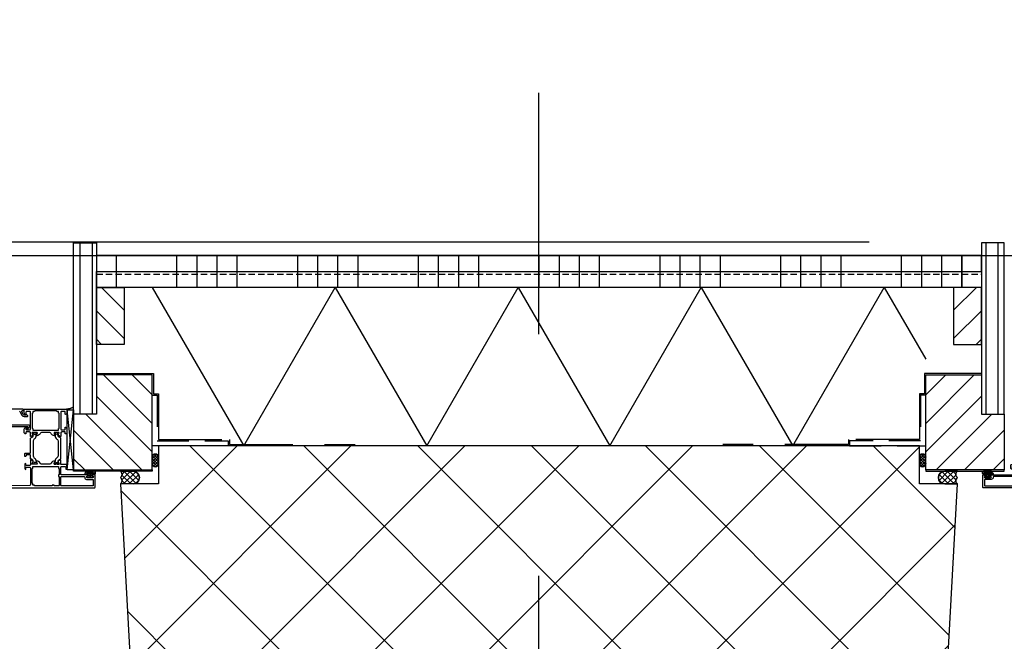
# Model space of a CAD drawing. Header units: millimetres. Extents: x 111285 to 237437, y -9513 to 52045.
# Tile 93 of 117: x 147673 to 148449, y 279 to 769. Entities that reach past the tile are written whole.
import ezdxf

# ---------------------------------------------------------------- set-up
doc = ezdxf.new("R2010")
doc.units = ezdxf.units.MM
doc.header["$LTSCALE"] = 100
doc.linetypes.add('CENTER', pattern=[50.8, 31.75, -6.35, 6.35, -6.35])
doc.linetypes.add('DASHED', pattern=[0.75, 0.5, -0.25])
doc.layers.get('0').update_dxf_attribs({"color": 252})
for name, color, linetype in [('0-acceering', 252, 'Continuous'), ('0-afwerking', 252, 'Continuous'), ('0-arc-wanden', 252, 'Continuous'), ('0-binnenwanden', 252, 'Continuous'), ('0-BUITENKOZIJNEN', 252, 'Continuous'), ('0-constructie', 252, 'Continuous'), ('0-HOOFDSTRAMIEN', 1, 'CENTER'), ('0-ISOLATIE', 252, 'Continuous'), ('0-METSTU', 252, 'Continuous')]:
    doc.layers.add(name, color=color, linetype=linetype)
doc.layers.add('X-ref binnenlijn', color=252, linetype='Continuous', plot=False)
doc.linetypes.add('ZIGZAG', pattern='A,0.00254,-5.08,[131,ltypeshp.shx,S=5.08,R=0,X=-5.08,Y=0],-10.16,[131,ltypeshp.shx,S=5.08,R=180,X=5.08,Y=0],-5.08', length=20.32254)
pattern_1 = [(45, (18330, 594), (-44.9013, 44.9013), []), (135, (18330, 594), (-44.9013, -44.9013), [])]

# ---------------------------------------------------------------- blocks, each defined once
blk = doc.blocks.new('U-STRAMIEN')
at = {"layer": '0-HOOFDSTRAMIEN', "ltscale": 0.3}
for points in [[(21600, -4264), (21600, 47464)], [(-5000, 0), (68000, 0)]]:
    blk.add_lwpolyline(points, dxfattribs=at)
blk = doc.blocks.new('P-71191BLOCK')
at = {"layer": '0-BUITENKOZIJNEN', "linetype": 'Continuous', "ltscale": 0.25}
blk.add_lwpolyline([(14.4, 46.39), (13.04, 45.6), (12.5, 45.6, -0.414214), (12.3, 45.8), (12.3, 49.6, -0.414214), (12.5, 49.8), (14.53, 48.96, 0.9366), (14.89, 48.78), (15.91, 50.55, 0.577375), (15.65, 51), (12.1, 51, -0.414214), (11.4, 51.7), (11.4, 54.2, -0.414214), (11.7, 54.5), (12.3, 54.5, 1), (12.3, 55.5), (9.1, 55.5, 0.412335), (8.3, 54.71, 0.416094), (8.5, 54.5), (9.7, 54.5, -0.414214), (9.9, 54.3), (9.9, 51.5, -0.414214), (9.4, 51), (-3.91, 51, -0.410557), (-4.41, 51.49), (-4.6, 67), (-4.6, 69.5, -0.414214), (-4.1, 70), (-3.2, 70, -0.414214), (-3, 69.8), (-3, 68.9, 1), (-2.2, 68.9), (-2.2, 72, 0.414214), (-2.7, 72.5), (-3, 72.5, 0.414214), (-3.2, 72.3), (-3.2, 71.7, -0.414214), (-3.7, 71.2), (-4.3, 71.2, -0.414214), (-4.8, 71.7), (-4.8, 76.3, -0.414214), (-4.3, 76.8), (-3.7, 76.8, -0.414214), (-3.2, 76.3), (-3.2, 75.7, 0.414214), (-3, 75.5), (-2.7, 75.5, 0.414214), (-2.2, 76), (-2.2, 77.5, 0.414214), (-2.7, 78), (-5.7, 78, 0.414214), (-6.2, 77.5), (-6.2, 0.5, 0.414214), (-5.7, 0), (3.5, 0, 0.414214), (4, 0.5), (4, 2, 0.414214), (3.5, 2.5), (3.4, 2.5, 0.414214), (3.2, 2.3), (3.2, 2, -1), (1.6, 2), (1.6, 6, -1), (3.2, 6), (3.2, 5.7, 0.414214), (3.4, 5.5), (3.5, 5.5, 0.414214), (4, 6), (4, 26.5, -0.414214), (4.5, 27), (10, 27, -0.414214), (10.5, 26.5), (10.5, 23.4, -0.414214), (10.3, 23.2), (8.7, 23.2, 0.414214), (8.5, 23, 0.414214), (9.3, 22.2), (11.6, 22.2, 0.414214), (12.1, 22.7), (12.1, 26.8, -0.414214), (12.3, 27), (15.65, 27, 0.577351), (15.91, 27.45), (14.89, 29.22, 0.936617), (14.53, 29.04), (12.5, 28.2, -0.414214), (12.3, 28.4), (12.3, 32.2, -0.414214), (12.5, 32.4), (13.04, 32.4), (14.4, 31.61, 0.999993), (14.8, 31.61), (14.8, 31.96, 0.267949), (13.3, 34.56), (12.8, 34.85, -0.267949), (12.3, 35.71), (12.3, 42.29, -0.267949), (12.8, 43.15), (13.3, 43.44, 0.267949), (14.8, 46.04), (14.8, 46.39, 0.999992)], format="xyb", close=True, dxfattribs=at)
at = {"layer": '0-BUITENKOZIJNEN', "linetype": 'Continuous'}
for points in [[(-4.8, 28.9), (-4.8, 32.11, -0.414214), (-4.6, 32.31), (-4.4, 32.31, 0.414214), (-4.2, 32.51), (-4.2, 33.6, 0.414214), (-4.4, 33.8), (-4.6, 33.8, -0.414214), (-4.8, 34), (-4.8, 47.5, -0.414214), (-4.6, 47.7), (-4.4, 47.7, 0.414214), (-4.2, 47.9), (-4.2, 49, -0.414214), (-4, 49.2), (-2.9, 49.2, 0.414214), (-2.7, 49.4, -0.414214), (-2.5, 49.6), (8.79, 49.6, -0.414214), (8.99, 49.4, 0.414214), (9.19, 49.2), (10.3, 49.2, -0.414214), (10.5, 49), (10.5, 29, -0.414214), (10.3, 28.8), (9.2, 28.8, 0.414214), (9, 28.6, -0.414214), (8.8, 28.4), (4.2, 28.4, -0.414214), (4, 28.6, 0.414214), (3.8, 28.8), (2.8, 28.8, 0.414214), (2.6, 28.6, -0.414214), (2.4, 28.4), (-4.3, 28.4, -0.414214)], [(-0.1, 1.4), (-4.3, 1.4, -0.414214), (-4.8, 1.9), (-4.8, 26.5, -0.414214), (-4.3, 27), (2.1, 27, -0.414214), (2.6, 26.5), (2.6, 8.7, -0.414214), (2.1, 8.2), (1.9, 8.2, 0.414214), (0.4, 6.7), (0.4, 1.9, -0.414214)]]:
    blk.add_lwpolyline(points, format="xyb", close=True, dxfattribs=at)
blk = doc.blocks.new('P-70157BLOCK')
at = {"layer": '0-BUITENKOZIJNEN', "linetype": 'Continuous'}
for points in [[(14.5, 4.8, -0.536675), (14.32, 5.08, -0.301511), (16.16, 6.3), (18, 6.3, -0.414214), (18.5, 5.8), (18.5, -27.2, -0.414214), (18, -27.7), (16.16, -27.7, -0.301511), (14.32, -26.48, -0.536675), (14.5, -26.2), (16.2, -26.2, 0.414214), (16.7, -25.7), (16.7, -23.2, 0.414214), (16.2, -22.7), (2.7, -22.7, 0.414214), (2.2, -23.2), (2.2, -25.7, 0.414214), (2.7, -26.2), (4.1, -26.2, -0.553992), (4.28, -26.49, -0.287008), (2.66, -27.5), (-0.1, -27.5, -0.414214), (-1.1, -26.5), (-1.1, -26.4, -0.414214), (-0.9, -26.2), (0.3, -26.2, 0.414214), (0.5, -26), (0.5, -23.4, 0.414214), (-0.2, -22.7), (-0.2, -22.7), (-2.87, -22.7), (-2.87, -22.7, -0.57735), (-3.13, -22.25), (-2.76, -21.62), (-2.13, -20.52, -1), (-1.76, -20.67), (-0.28, -21.29, 0.534511), (0, -21.1), (0, -21.1), (0, -17.5, 0.414214), (-0.2, -17.3), (-0.74, -17.3), (-0.74, -17.3), (-2.1, -18.09, -1.077346), (-2.5, -18.12), (-2.5, -17.74, -0.267949), (-1, -15.14), (-1, -15.14), (-0.5, -14.85, 0.267949), (0, -13.99), (0, -10.7), (0, -10.7), (0, -7.42, 0.267949), (-0.5, -6.55), (-0.5, -6.55), (-1, -6.26, -0.267949), (-2.5, -3.66), (-2.5, -3.66), (-2.5, -3.28, -1.077346), (-2.1, -3.31), (-0.74, -4.1), (-0.2, -4.1, 0.414214), (0, -3.9), (0, -3.9), (0, -0.3), (0, -0.3, 0.534511), (-0.28, -0.11), (-1.76, -0.73), (-1.76, -0.73, -1), (-2.13, -0.88), (-2.13, -0.88), (-2.76, 0.22), (-2.76, 0.22), (-3.13, 0.85, -0.57735), (-2.87, 1.3), (-2.87, 1.3), (-0.2, 1.3, 0.414214), (0.5, 2), (0.5, 4.6, 0.414214), (0.3, 4.8), (-0.9, 4.8, -0.414214), (-1.1, 5), (-1.1, 5.1, -0.414214), (-0.1, 6.1), (2.66, 6.1, -0.287008), (4.28, 5.09, -0.553992), (4.1, 4.8), (2.7, 4.8, 0.414214), (2.2, 4.3), (2.2, 1.8, 0.414214), (2.7, 1.3), (16.2, 1.3, 0.414214), (16.7, 1.8), (16.7, 4.3, 0.414214), (16.2, 4.8)], [(17.1, -5.7), (17.1, -5.7), (17.1, -2.2), (17.1, -2.2, 0.414214), (16.9, -2, -0.414214), (16.7, -1.8), (16.7, -0.7), (16.7, -0.7, 0.414214), (16.5, -0.5), (15.4, -0.5, -0.414214), (15.2, -0.3, 0.414214), (15, -0.1), (3.5, -0.1), (3.5, -0.1, 0.414214), (3.3, -0.3, -0.414214), (3.1, -0.5), (2, -0.5, 0.414214), (1.8, -0.7), (1.8, -1.8), (1.8, -20.7), (1.8, -20.7, 0.414214), (2, -20.9), (3.1, -20.9, -0.414214), (3.3, -21.1, 0.414214), (3.5, -21.3), (15, -21.3, 0.414214), (15.2, -21.1), (15.2, -21.1, -0.414214), (15.4, -20.9), (15.4, -20.9), (16.5, -20.9, 0.414214), (16.7, -20.7), (16.7, -20.7), (16.7, -19.6), (16.7, -19.6, -0.414214), (16.9, -19.4), (16.9, -19.4, 0.414214), (17.1, -19.2), (17.1, -19.2)]]:
    blk.add_lwpolyline(points, format="xyb", close=True, dxfattribs=at)
blk = doc.blocks.new('SR2-horizontal')
at = {"ltscale": 0.1}
for p, q in [((-320, -403), (-330, -403)), ((320, -403), (330, -403)), ((-330, -408), (-330, -408)), ((-315, -408), (-315, -408)), ((315, -408), (315, -408)), ((330, -408), (330, -408)), ((-372, -414), (-367, -461.5)), ((-367, -414), (-372, -461.5)), ((-367, -414), (-372, -414)), ((-372, -414), (-372, -461.5)), ((-367, -461.5), (-367, -414)), ((-330, -413), (-320, -413)), ((-305, -419.11), (-305, -424.11)), ((-302.5, -416.61), (-302.5, -416.61)), ((-300, -424.11), (-300, -419.11)), ((300, -424.11), (300, -419.11)), ((302.5, -416.61), (302.5, -416.61)), ((305, -419.11), (305, -424.11)), ((330, -413), (320, -413)), ((-302.5, -426.61), (-302.5, -426.61)), ((302.5, -426.61), (302.5, -426.61)), ((-372, -461.5), (-367, -461.5))]:
    blk.add_line(p, q, dxfattribs=at)
for p, q in [((-305, -413), (-367, -413)), ((-367, -413), (-367, -414)), ((-367, -414), (-305, -414)), ((-305, -414), (-305, -413)), ((305, -414), (305, -413)), ((305, -413), (367, -413)), ((367, -414), (305, -414)), ((367, -413), (367, -414))]:
    blk.add_line(p, q)
at = {"linetype": 'DASHED', "ltscale": 0.5}
for p, q in [((-245, -433), (-305, -433)), ((-305, -433), (-305, -473)), ((-245, -437), (-245, -433)), ((245, -437), (245, -433)), ((245, -433), (305, -433)), ((305, -433), (305, -473)), ((-301, -437), (-245, -437)), ((-301, -473), (-301, -437)), ((301, -437), (245, -437)), ((301, -473), (301, -437)), ((-305, -473), (-301, -473)), ((305, -473), (301, -473))]:
    blk.add_line(p, q, dxfattribs=at)
at = {"linetype": 'DASHED', "ltscale": 0.1}
blk.add_line((-349, -568.5), (349, -568.5), dxfattribs=at)
at = {"linetype": 'Continuous'}
for points in [[(-355.35, -409.31), (-356.05, -409.19), (-356.05, -408.79), (-354.69, -408), (-353.01, -408), (-351.65, -408.79), (-351.65, -409.19), (-352.35, -409.31, 0.36397), (-352.6, -409.6), (-352.6, -409.9, 0.414214), (-351.9, -410.6), (-350.2, -410.6, -0.414214), (-350, -410.8), (-350, -410.8), (-350, -410.8, -0.514348), (-350.75, -413.4), (-356.56, -413.4), (-356.56, -413.4, -0.131652), (-356.71, -413.36), (-356.71, -413.36), (-357.47, -412.92), (-357.47, -412.92, -0.244142), (-357.72, -412.53), (-357.72, -412.53, -0.396233), (-357.47, -412.21), (-357.47, -412.21), (-357.13, -412.15), (-357.13, -412.15, -0.170304), (-356.93, -412.19), (-356.93, -412.19), (-356.46, -412.46), (-356.46, -412.46, 0.131652), (-356.31, -412.5), (-356.31, -412.5), (-351.24, -412.5), (-351.24, -412.5, 0.491631), (-351.18, -412.43), (-351.18, -412.43), (-356.23, -412.4, -0.131652), (-356.48, -412.33), (-357.85, -411.54), (-357.85, -411.54, -0.267949), (-358.1, -411.11), (-358.1, -411.11), (-358.1, -410.8, -0.414214), (-357.9, -410.6), (-355.8, -410.6, 0.414214), (-355.1, -409.9), (-355.1, -409.6, 0.36397)], [(-350.54, -411.3), (-356.23, -411.3), (-356.23, -411.3), (-356.26, -411.33), (-356.26, -411.33), (-356.23, -411.3), (-356.23, -411.3, 0.414214), (-356.26, -411.33, 0.414214), (-356.26, -411.33), (-356.26, -411.47), (-356.26, -411.47, 0.414214), (-356.23, -411.5), (-356.23, -411.5), (-350.64, -411.5), (-350.64, -411.5, -0.450354), (-350.61, -411.53), (-350.61, -411.53, -0.124641), (-350.82, -412.07), (-350.82, -412.07), (-350.79, -412.12), (-350.79, -412.12, 0.506575), (-350.74, -412.12), (-350.74, -412.12, 0.161858), (-350.51, -411.4), (-350.51, -411.4), (-350.51, -411.33), (-350.51, -411.33, 0.414214)], [(-354.37, -408.98, -0.388879), (-354.17, -408.8), (-354.17, -408.8), (-353.53, -408.8), (-353.53, -408.8, -0.388879), (-353.33, -408.98), (-353.33, -408.98), (-353.22, -410.28), (-353.22, -410.28, -0.440011), (-353.42, -410.5), (-353.42, -410.5), (-354.28, -410.5), (-354.28, -410.5, -0.440011), (-354.48, -410.28), (-354.48, -410.28)], [(355.35, -409.31), (356.05, -409.19), (356.05, -408.79), (354.69, -408), (353.01, -408), (351.65, -408.79), (351.65, -409.19), (352.35, -409.31, -0.36397), (352.6, -409.6), (352.6, -409.9, -0.414214), (351.9, -410.6), (350.2, -410.6, 0.414214), (350, -410.8), (350, -410.8), (350, -410.8, 0.514348), (350.75, -413.4), (356.56, -413.4), (356.56, -413.4, 0.131652), (356.71, -413.36), (356.71, -413.36), (357.47, -412.92), (357.47, -412.92, 0.244142), (357.72, -412.53), (357.72, -412.53, 0.396233), (357.47, -412.21), (357.47, -412.21), (357.13, -412.15), (357.13, -412.15, 0.170304), (356.93, -412.19), (356.93, -412.19), (356.46, -412.46), (356.46, -412.46, -0.131652), (356.31, -412.5), (356.31, -412.5), (351.24, -412.5), (351.24, -412.5, -0.491631), (351.18, -412.43), (351.18, -412.43), (356.23, -412.4, 0.131652), (356.48, -412.33), (357.85, -411.54), (357.85, -411.54, 0.267949), (358.1, -411.11), (358.1, -411.11), (358.1, -410.8, 0.414214), (357.9, -410.6), (355.8, -410.6, -0.414214), (355.1, -409.9), (355.1, -409.6, -0.36397)], [(350.54, -411.3), (356.23, -411.3), (356.23, -411.3), (356.26, -411.33), (356.26, -411.33), (356.23, -411.3), (356.23, -411.3, -0.414214), (356.26, -411.33, -0.414214), (356.26, -411.33), (356.26, -411.47), (356.26, -411.47, -0.414214), (356.23, -411.5), (356.23, -411.5), (350.64, -411.5), (350.64, -411.5, 0.450354), (350.61, -411.53), (350.61, -411.53, 0.124641), (350.82, -412.07), (350.82, -412.07), (350.79, -412.12), (350.79, -412.12, -0.506575), (350.74, -412.12), (350.74, -412.12, -0.161858), (350.51, -411.4), (350.51, -411.4), (350.51, -411.33), (350.51, -411.33, -0.414214)], [(354.37, -408.98, 0.388879), (354.17, -408.8), (354.17, -408.8), (353.53, -408.8), (353.53, -408.8, 0.388879), (353.33, -408.98), (353.33, -408.98), (353.22, -410.28), (353.22, -410.28, 0.440011), (353.42, -410.5), (353.42, -410.5), (354.28, -410.5), (354.28, -410.5, 0.440011), (354.48, -410.28), (354.48, -410.28)], [(-396.5, -420.88, -0.126173), (-396.46, -420.73), (-395.6, -419.25), (-395.6, -418.7, 0.414214), (-395.8, -418.5), (-396.83, -418.5, 0.609065), (-396.99, -418.82, -1.936492), (-398.21, -418.82, 0.609065), (-398.37, -418.5), (-399.4, -418.5), (-399.4, -418.5, 0.534511), (-399.59, -418.78), (-399.59, -418.78), (-399, -420.2, -0.376373), (-399.63, -422.08), (-400.7, -422.69, 0.267949), (-400.95, -423.12), (-400.95, -425.5, -0.414214), (-401.45, -426), (-404.15, -426, -0.414214), (-404.45, -425.7), (-404.45, -425.1, 1), (-405.45, -425.1), (-405.45, -426.7, 0.414214), (-404.95, -427.2), (-401.45, -427.2, -0.414214), (-400.95, -427.7), (-400.95, -438.88, 0.267949), (-400.7, -439.31), (-399.63, -439.92, -0.376373), (-399, -441.8), (-399.59, -443.22, 0.534511), (-399.4, -443.5), (-398.37, -443.5, 0.609065), (-398.21, -443.18, -1.936492), (-396.99, -443.18, 0.609065), (-396.83, -443.5), (-395.8, -443.5), (-395.8, -443.5, 0.414214), (-395.6, -443.3), (-395.6, -443.3), (-395.6, -442.75), (-396.46, -441.27, -0.126173), (-396.5, -441.12, 0.233397), (-397.93, -438.38, -0.239087), (-398.95, -436.36), (-398.95, -425.64, -0.239087), (-397.93, -423.62, 0.233397)], [(-382.4, -418.7), (-382.4, -418.7, -0.414214), (-382.2, -418.5), (-381.17, -418.5, -0.609065), (-381.01, -418.82, 1.936492), (-379.79, -418.82, -0.609065), (-379.63, -418.5), (-378.6, -418.5, -0.534511), (-378.41, -418.78), (-379, -420.2, 0.376373), (-378.37, -422.08), (-377.3, -422.69, -0.267949), (-377.05, -423.12), (-377.05, -438.88, -0.267949), (-377.3, -439.31), (-378.37, -439.92, 0.376373), (-379, -441.8), (-378.41, -443.22, -0.534511), (-378.6, -443.5), (-379.63, -443.5, -0.609065), (-379.79, -443.18, 1.936492), (-381.01, -443.18, -0.609065), (-381.17, -443.5), (-382.2, -443.5, -0.414214), (-382.4, -443.3), (-382.4, -442.75), (-381.54, -441.27, 0.126173), (-381.5, -441.12, -0.233397), (-380.07, -438.38, 0.239087), (-379.05, -436.36), (-379.05, -425.64, 0.239087), (-380.07, -423.62, -0.233397), (-381.5, -420.88, 0.126173), (-381.54, -420.73), (-382.4, -419.25)]]:
    blk.add_lwpolyline(points, format="xyb", close=True, dxfattribs=at)
at = {"ltscale": 0.1}
for centre, radius, start, end in [((-331.85, -405.5), 3.11, 306.55916, 53.44084), ((-320, -408), 5, 0, 90), ((320, -408), 5, 90, 180), ((331.85, -405.5), 3.11, 126.55916, 233.44084), ((-331.85, -410.5), 3.11, 306.55916, 53.44084), ((-320, -408), 5, 270, 360), ((320, -408), 5, 180, 270), ((331.85, -410.5), 3.11, 126.55916, 233.44084), ((-302.5, -419.11), 2.5, 90, 180), ((-302.5, -419.11), 2.5, 360, 90), ((302.5, -419.11), 2.5, 90, 180), ((302.5, -419.11), 2.5, 0, 90), ((-302.5, -424.11), 2.5, 180, 270), ((-302.5, -424.11), 2.5, 270, 0), ((302.5, -424.11), 2.5, 180, 270), ((302.5, -424.11), 2.5, 270, 0)]:
    blk.add_arc(centre, radius, start, end, dxfattribs=at)
at = {"linetype": 'Continuous'}
blk.add_arc((-374, -477.89), 15.97, 64.81341, 84.38218, dxfattribs=at)
at = {"layer": '0-acceering', "ltscale": 0.1}
for p, q in [((-328.78, -410.02), (-321.76, -403)), ((-328.74, -405.5), (-326.25, -403)), ((-317.97, -412.57), (-327.54, -403)), ((-327.27, -413), (-317.78, -403.52)), ((-315.63, -410.42), (-323.05, -403)), ((-315.32, -406.24), (-318.24, -403.32)), ((315.32, -406.24), (318.24, -403.32)), ((315.63, -410.42), (323.05, -403)), ((327.27, -413), (317.78, -403.52)), ((317.97, -412.57), (327.54, -403)), ((328.78, -410.02), (321.76, -403)), ((328.74, -405.5), (326.25, -403)), ((-322.03, -413), (-328.82, -406.21)), ((-326.52, -413), (-328.75, -410.77)), ((-322.78, -413), (-315.53, -405.76)), ((-317.75, -412.47), (-315.53, -410.25)), ((322.78, -413), (315.53, -405.76)), ((317.75, -412.47), (315.53, -410.25)), ((322.03, -413), (328.82, -406.21)), ((326.52, -413), (328.75, -410.77)), ((-367, -422.9), (-358.1, -414)), ((-367, -445.35), (-335.65, -414)), ((-357.2, -458), (-313.2, -414)), ((-305, -420.85), (-301.15, -417)), ((-305, -423.09), (-300.15, -418.25)), ((-304.93, -418.54), (-303.07, -416.68)), ((-304.88, -418.35), (-300, -423.23)), ((-303.93, -417.06), (-300, -420.99)), ((-302.1, -416.64), (-300.03, -418.71)), ((303.93, -417.06), (300, -420.99)), ((304.88, -418.35), (300, -423.23)), ((302.1, -416.64), (300.03, -418.71)), ((305, -423.09), (300.15, -418.25)), ((305, -420.85), (301.15, -417)), ((304.93, -418.54), (303.07, -416.68)), ((357.2, -458), (313.2, -414)), ((367, -445.35), (335.65, -414)), ((367, -422.9), (358.1, -414)), ((-305, -420.48), (-300.26, -425.22)), ((-305, -422.72), (-301.38, -426.34)), ((-304.78, -425.12), (-300, -420.34)), ((-304.73, -425.23), (-303.62, -426.34)), ((-303.71, -426.3), (-300, -422.59)), ((-301.62, -426.45), (-300.16, -424.99)), ((304.78, -425.12), (300, -420.34)), ((303.71, -426.3), (300, -422.59)), ((301.62, -426.45), (300.16, -424.99)), ((305, -420.48), (300.26, -425.22)), ((305, -422.72), (301.38, -426.34)), ((304.73, -425.23), (303.62, -426.34)), ((-349, -472.25), (-305, -428.25)), ((349, -472.25), (305, -428.25)), ((-361.95, -593), (-361.95, -458)), ((-352.43, -593), (-352.43, -458)), ((-343.3, -489), (-305, -450.7)), ((343.3, -489), (305, -450.7)), ((352.42, -593), (352.42, -458)), ((361.95, -593), (361.95, -458)), ((-320.85, -489), (-305, -473.15)), ((320.85, -489), (305, -473.15)), ((-349, -517.15), (-344.85, -513)), ((-349, -539.61), (-327, -517.61)), ((349, -539.61), (327, -517.61)), ((349, -517.15), (344.85, -513)), ((-344.94, -558), (-327, -540.06)), ((344.94, -558), (327, -540.06)), ((-333.37, -570.5), (-333.37, -558)), ((-285.75, -570.5), (-285.75, -558)), ((-269.87, -570.5), (-269.87, -558)), ((-254, -570.5), (-254, -558)), ((-238.12, -570.5), (-238.12, -558)), ((-190.5, -570.5), (-190.5, -558)), ((-174.62, -570.5), (-174.62, -558)), ((-158.75, -570.5), (-158.75, -558)), ((-142.87, -570.5), (-142.87, -558)), ((-95.25, -570.5), (-95.25, -558)), ((-79.37, -570.5), (-79.37, -558)), ((-63.5, -570.5), (-63.5, -558)), ((-47.62, -570.5), (-47.62, -558)), ((0, -570.5), (0, -558)), ((15.88, -570.5), (15.88, -558)), ((31.75, -570.5), (31.75, -558)), ((47.63, -570.5), (47.63, -558)), ((95.25, -570.5), (95.25, -558)), ((111.13, -570.5), (111.13, -558)), ((127, -570.5), (127, -558)), ((142.88, -570.5), (142.88, -558)), ((190.5, -570.5), (190.5, -558)), ((206.38, -570.5), (206.38, -558)), ((222.25, -570.5), (222.25, -558)), ((238.13, -570.5), (238.13, -558)), ((285.75, -570.5), (285.75, -558)), ((301.63, -570.5), (301.63, -558)), ((317.5, -570.5), (317.5, -558)), ((333.38, -570.5), (333.38, -558)), ((-333.37, -583), (-333.37, -570.5)), ((-285.75, -583), (-285.75, -570.5)), ((-269.87, -583), (-269.87, -570.5)), ((-254, -583), (-254, -570.5)), ((-238.12, -583), (-238.12, -570.5)), ((-190.5, -583), (-190.5, -570.5)), ((-174.62, -583), (-174.62, -570.5)), ((-158.75, -583), (-158.75, -570.5)), ((-142.87, -583), (-142.87, -570.5)), ((-95.25, -583), (-95.25, -570.5)), ((-79.37, -583), (-79.37, -570.5)), ((-63.5, -583), (-63.5, -570.5)), ((-47.62, -583), (-47.62, -570.5)), ((0, -583), (0, -570.5)), ((15.88, -583), (15.88, -570.5)), ((31.75, -583), (31.75, -570.5)), ((47.63, -583), (47.63, -570.5)), ((95.25, -583), (95.25, -570.5)), ((111.13, -583), (111.13, -570.5)), ((127, -583), (127, -570.5)), ((142.88, -583), (142.88, -570.5)), ((190.5, -583), (190.5, -570.5)), ((206.38, -583), (206.38, -570.5)), ((222.25, -583), (222.25, -570.5)), ((238.13, -583), (238.13, -570.5)), ((285.75, -583), (285.75, -570.5)), ((301.63, -583), (301.63, -570.5)), ((317.5, -583), (317.5, -570.5)), ((333.38, -583), (333.38, -570.5))]:
    blk.add_line(p, q, dxfattribs=at)
at = {"layer": '0-afwerking', "linetype": 'DASHED'}
for p, q in [((-244, -438), (-244, -434)), ((-244, -434), (-145, -434)), ((244, -434), (145, -434)), ((244, -438), (244, -434)), ((-300, -474), (-300, -438)), ((-300, -438), (-244, -438)), ((300, -438), (244, -438)), ((300, -474), (300, -438)), ((-304, -490), (-304, -474)), ((-304, -474), (-300, -474)), ((304, -474), (300, -474)), ((304, -490), (304, -474)), ((-349, -490), (-304, -490)), ((349, -490), (304, -490))]:
    blk.add_line(p, q, dxfattribs=at)
at = {"layer": '0-binnenwanden', "ltscale": 0.1}
for p, q in [((-367, -414), (-305, -414)), ((-367, -458), (-367, -414)), ((-305, -414), (-305, -489)), ((367, -414), (305, -414)), ((305, -414), (305, -489)), ((367, -458), (367, -414)), ((-349, -458), (-367, -458)), ((-349, -458), (-367, -458)), ((-367, -458), (-367, -593)), ((-349, -489), (-349, -458)), ((-349, -593), (-349, -458)), ((349, -489), (349, -458)), ((349, -458), (367, -458)), ((349, -593), (349, -458)), ((349, -458), (367, -458)), ((367, -458), (367, -593)), ((-305, -489), (-349, -489)), ((305, -489), (349, -489)), ((-327, -513), (-349, -513)), ((-349, -513), (-349, -558)), ((-327, -558), (-327, -513)), ((327, -558), (327, -513)), ((327, -513), (349, -513)), ((349, -513), (349, -558)), ((-349, -558), (-327, -558)), ((349, -558), (327, -558)), ((-367, -593), (-349, -593)), ((367, -593), (349, -593))]:
    blk.add_line(p, q, dxfattribs=at)
at = {"layer": '0-BUITENKOZIJNEN', "linetype": 'Continuous'}
for points in [[(-415.9, -448.3), (-405.65, -448.3), (-403.3, -448.3, 0.767327), (-403.2, -447.93), (-403.94, -446.69, -0.198912), (-404, -446.54), (-404, -446.4, -0.414214), (-403.8, -446.2), (-403.33, -446.2, -0.131652), (-403.08, -446.27), (-401.95, -447.71, -0.767327), (-402.41, -449.4), (-405.42, -449.4), (-415.9, -449.4)], [(-409.73, -460.5, 0.267949), (-409.3, -460.25), (-407.77, -457.1, -0.267949), (-406.04, -456.1), (-403.6, -456.1, -0.668179), (-403.25, -456.95), (-403.81, -457.51, -0.467105), (-404.26, -457.47, 0.245393), (-404.59, -457.3), (-405.92, -457.3, 0.267949), (-406.79, -457.8), (-407.8, -460.05, 0.57735), (-407.37, -460.8), (-406.7, -460.8, -0.414214), (-406.5, -461), (-406.5, -461.5, -0.414214), (-407, -462), (-415.9, -462)]]:
    blk.add_lwpolyline(points, format="xyb", dxfattribs=at)
at = {"layer": '0-ISOLATIE', "ltscale": 0.1}
for p, q in [((-305, -558), (-232.83, -433)), ((-232.83, -433), (-160.66, -558)), ((-160.66, -558), (-88.49, -433)), ((-88.49, -433), (-16.32, -558)), ((-16.32, -558), (55.84, -433)), ((55.84, -433), (128.01, -558)), ((128.01, -558), (200.18, -433)), ((200.18, -433), (272.35, -558)), ((272.35, -558), (305, -501.45))]:
    blk.add_line(p, q, dxfattribs=at)
at = {"layer": '0-METSTU', "ltscale": 0.1}
for p, q in [((349, -558), (-349, -558)), ((-349, -558), (-349, -570.5)), ((349, -570.5), (349, -558)), ((-349, -570.5), (349, -570.5)), ((-349, -583), (-349, -570.5)), ((-349, -570.5), (349, -570.5)), ((349, -570.5), (349, -583)), ((349, -583), (-349, -583))]:
    blk.add_line(p, q, dxfattribs=at)
at = {"linetype": 'ZIGZAG', "ltscale": 0.25, "extrusion": (0, 0, -1), "zscale": -1, "rotation": 270}
blk.add_blockref('P-71191BLOCK', (350, -406.2), dxfattribs=at)
at = {"linetype": 'ZIGZAG', "ltscale": 0.25, "rotation": 270}
blk.add_blockref('P-71191BLOCK', (350, -406.2), dxfattribs=at)
at = {"linetype": 'ZIGZAG', "extrusion": (0, 0, -1), "zscale": -1, "rotation": 270}
blk.add_blockref('P-70157BLOCK', (399.7, -443.5), dxfattribs=at)
blk = doc.blocks.new('onderlegger beganegrond')
at = {"layer": '0-arc-wanden', "ltscale": 0.1}
h = blk.add_hatch(dxfattribs=at)
h.set_pattern_fill('ANSI37', color=256, scale=20, style=0)
h.set_pattern_definition(pattern_1)
h.paths.add_polyline_path([(21630, 403), (21600, 403), (21622, 0), (22238, 0), (22260, 403), (22230, 403), (22230, 433), (21630, 433)])
h = blk.add_hatch(dxfattribs=at)
h.set_pattern_fill('ANSI37', color=256, scale=20, style=0)
h.set_pattern_definition(pattern_1)
h.paths.add_polyline_path([(21630, 403), (21600, 403), (21622, 0), (22238, 0), (22260, 403), (22230, 403), (22230, 433), (21630, 433)])
at = {"layer": '0-constructie', "ltscale": 10}
blk.add_lwpolyline([(21630, 403), (21600, 403), (21622, 0), (22238, 0), (22260, 403), (22230, 403), (22230, 433), (21630, 433)], close=True, dxfattribs=at)
blk.add_lwpolyline([(21630, 403), (21600, 403), (21622, 0), (22238, 0), (22260, 403), (22230, 403), (22230, 433), (21630, 433)], close=True, dxfattribs=at)
at = {"layer": 'X-ref binnenlijn'}
blk.add_lwpolyline([(65120, 12574), (32630, 12574), (32630, 12638), (7405, 12638), (7405, 16138), (32630, 16138), (32630, 29144), (7405, 29144), (7405, 32644), (32630, 32644), (32630, 43805), (583, 43805), (583, 583), (43680, 583)], dxfattribs=at)
at = {"xscale": -1, "rotation": 180}
blk.add_blockref('SR2-horizontal', (21930, 0), dxfattribs=at)

msp = doc.modelspace()

# ---------------------------------------------------------------- linework, layer by layer
at = {"linetype": 'DASHED', "ltscale": 0.1}
msp.add_line((147733, 568.5), (148431, 568.5), dxfattribs=at)
at = {"linetype": 'DASHED', "ltscale": 0.5}
for p, q in [((147777, 433), (147777, 473)), ((147777, 473), (147781, 473)), ((147781, 473), (147781, 437)), ((148387, 473), (148383, 473)), ((148383, 473), (148383, 437)), ((148387, 433), (148387, 473)), ((147781, 437), (147837, 437)), ((147837, 437), (147837, 433)), ((148383, 437), (148327, 437)), ((148327, 437), (148327, 433)), ((147837, 433), (147777, 433)), ((148327, 433), (148387, 433))]:
    msp.add_line(p, q, dxfattribs=at)
at = {"ltscale": 0.1}
for p, q in [((147710, 414), (147715, 461.5)), ((147715, 414), (147710, 461.5)), ((147710, 461.5), (147715, 461.5)), ((147710, 414), (147710, 461.5)), ((147715, 461.5), (147715, 414)), ((147777, 419.11), (147777, 424.11)), ((147779.5, 426.61), (147779.5, 426.61)), ((147782, 424.11), (147782, 419.11)), ((148382, 424.11), (148382, 419.11)), ((148384.5, 426.61), (148384.5, 426.61)), ((148387, 419.11), (148387, 424.11)), ((147715, 414), (147710, 414)), ((147752, 413), (147762, 413)), ((147779.5, 416.61), (147779.5, 416.61)), ((148384.5, 416.61), (148384.5, 416.61)), ((148412, 413), (148402, 413)), ((147752, 408), (147752, 408)), ((147767, 408), (147767, 408)), ((148397, 408), (148397, 408)), ((148412, 408), (148412, 408)), ((147762, 403), (147752, 403)), ((148402, 403), (148412, 403))]:
    msp.add_line(p, q, dxfattribs=at)
for p, q in [((147715, 414), (147777, 414)), ((147715, 413), (147715, 414)), ((147777, 413), (147715, 413)), ((147777, 414), (147777, 413)), ((148449, 414), (148387, 414)), ((148387, 414), (148387, 413)), ((148387, 413), (148449, 413)), ((148449, 413), (148449, 414))]:
    msp.add_line(p, q)
at = {"linetype": 'Continuous'}
for points in [[(147685.5, 420.88, 0.126173), (147685.54, 420.73), (147686.4, 419.25), (147686.4, 418.7, -0.414214), (147686.2, 418.5), (147685.17, 418.5, -0.609065), (147685.01, 418.82, 1.936492), (147683.79, 418.82, -0.609065), (147683.62, 418.5), (147682.6, 418.5), (147682.6, 418.5, -0.534511), (147682.41, 418.78), (147682.41, 418.78), (147683, 420.2, 0.376373), (147682.37, 422.08), (147681.3, 422.69, -0.267949), (147681.05, 423.12), (147681.05, 425.5, 0.414214), (147680.55, 426), (147677.85, 426, 0.414214), (147677.55, 425.7), (147677.55, 425.1, -1), (147676.55, 425.1), (147676.55, 426.7, -0.414214), (147677.05, 427.2), (147680.55, 427.2, 0.414214), (147681.05, 427.7), (147681.05, 438.88, -0.267949), (147681.3, 439.31), (147682.37, 439.92, 0.376373), (147683, 441.8), (147682.41, 443.22, -0.534511), (147682.6, 443.5), (147683.62, 443.5, -0.609065), (147683.79, 443.18, 1.936492), (147685.01, 443.18, -0.609065), (147685.17, 443.5), (147686.2, 443.5), (147686.2, 443.5, -0.414214), (147686.4, 443.3), (147686.4, 443.3), (147686.4, 442.75), (147685.54, 441.27, 0.126173), (147685.5, 441.12, -0.233397), (147684.07, 438.38, 0.239087), (147683.05, 436.36), (147683.05, 425.64, 0.239087), (147684.07, 423.62, -0.233397)], [(147699.6, 418.7), (147699.6, 418.7, 0.414214), (147699.8, 418.5), (147700.82, 418.5, 0.609065), (147700.99, 418.82, -1.936492), (147702.21, 418.82, 0.609065), (147702.37, 418.5), (147703.4, 418.5, 0.534511), (147703.59, 418.78), (147702.99, 420.2, -0.376373), (147703.63, 422.08), (147704.7, 422.69, 0.267949), (147704.95, 423.12), (147704.95, 438.88, 0.267949), (147704.7, 439.31), (147703.63, 439.92, -0.376373), (147702.99, 441.8), (147703.59, 443.22, 0.534511), (147703.4, 443.5), (147702.37, 443.5, 0.609065), (147702.21, 443.18, -1.936492), (147700.99, 443.18, 0.609065), (147700.82, 443.5), (147699.8, 443.5, 0.414214), (147699.6, 443.3), (147699.6, 442.75), (147700.45, 441.27, -0.126173), (147700.49, 441.12, 0.233397), (147701.93, 438.38, -0.239087), (147702.95, 436.36), (147702.95, 425.64, -0.239087), (147701.93, 423.62, 0.233397), (147700.49, 420.88, -0.126173), (147700.45, 420.73), (147699.6, 419.25)], [(147726.65, 409.31), (147725.95, 409.19), (147725.95, 408.79), (147727.31, 408), (147728.99, 408), (147730.35, 408.79), (147730.35, 409.19), (147729.65, 409.31, -0.36397), (147729.4, 409.6), (147729.4, 409.9, -0.414214), (147730.1, 410.6), (147731.8, 410.6, 0.414214), (147732, 410.8), (147732, 410.8), (147732, 410.8, 0.514348), (147731.25, 413.4), (147725.44, 413.4), (147725.44, 413.4, 0.131652), (147725.29, 413.36), (147725.29, 413.36), (147724.53, 412.92), (147724.53, 412.92, 0.244142), (147724.28, 412.53), (147724.28, 412.53, 0.396233), (147724.53, 412.21), (147724.53, 412.21), (147724.87, 412.15), (147724.87, 412.15, 0.170304), (147725.07, 412.19), (147725.07, 412.19), (147725.53, 412.46), (147725.53, 412.46, -0.131652), (147725.68, 412.5), (147725.68, 412.5), (147730.76, 412.5), (147730.76, 412.5, -0.491631), (147730.82, 412.43), (147730.82, 412.43), (147725.76, 412.4, 0.131652), (147725.51, 412.33), (147724.15, 411.54), (147724.15, 411.54, 0.267949), (147723.9, 411.11), (147723.9, 411.11), (147723.9, 410.8, 0.414214), (147724.1, 410.6), (147726.2, 410.6, -0.414214), (147726.9, 409.9), (147726.9, 409.6, -0.36397)], [(147731.46, 411.3), (147725.77, 411.3), (147725.77, 411.3), (147725.74, 411.33), (147725.74, 411.33), (147725.77, 411.3), (147725.77, 411.3, -0.414214), (147725.74, 411.33, -0.414214), (147725.74, 411.33), (147725.74, 411.47), (147725.74, 411.47, -0.414214), (147725.77, 411.5), (147725.77, 411.5), (147731.36, 411.5), (147731.36, 411.5, 0.450354), (147731.39, 411.53), (147731.39, 411.53, 0.124641), (147731.17, 412.07), (147731.17, 412.07), (147731.21, 412.12), (147731.21, 412.12, -0.506575), (147731.25, 412.12), (147731.25, 412.12, -0.161858), (147731.49, 411.4), (147731.49, 411.4), (147731.49, 411.33), (147731.49, 411.33, -0.414214)], [(148437.35, 409.31), (148438.05, 409.19), (148438.05, 408.79), (148436.69, 408), (148435.01, 408), (148433.65, 408.79), (148433.65, 409.19), (148434.35, 409.31, 0.36397), (148434.6, 409.6), (148434.6, 409.9, 0.414214), (148433.9, 410.6), (148432.2, 410.6, -0.414214), (148432, 410.8), (148432, 410.8), (148432, 410.8, -0.514348), (148432.75, 413.4), (148438.55, 413.4), (148438.55, 413.4, -0.131652), (148438.7, 413.36), (148438.7, 413.36), (148439.47, 412.92), (148439.47, 412.92, -0.244142), (148439.72, 412.53), (148439.72, 412.53, -0.396233), (148439.47, 412.21), (148439.47, 412.21), (148439.13, 412.15), (148439.13, 412.15, -0.170304), (148438.93, 412.19), (148438.93, 412.19), (148438.46, 412.46), (148438.46, 412.46, 0.131652), (148438.31, 412.5), (148438.31, 412.5), (148433.24, 412.5), (148433.24, 412.5, 0.491631), (148433.18, 412.43), (148433.18, 412.43), (148438.23, 412.4, -0.131652), (148438.48, 412.33), (148439.85, 411.54), (148439.85, 411.54, -0.267949), (148440.1, 411.11), (148440.1, 411.11), (148440.1, 410.8, -0.414214), (148439.9, 410.6), (148437.8, 410.6, 0.414214), (148437.1, 409.9), (148437.1, 409.6, 0.36397)], [(148432.53, 411.3), (148438.22, 411.3), (148438.22, 411.3), (148438.25, 411.33), (148438.25, 411.33), (148438.22, 411.3), (148438.22, 411.3, 0.414214), (148438.25, 411.33, 0.414214), (148438.25, 411.33), (148438.25, 411.47), (148438.25, 411.47, 0.414214), (148438.22, 411.5), (148438.22, 411.5), (148432.64, 411.5), (148432.64, 411.5, -0.450354), (148432.61, 411.53), (148432.61, 411.53, -0.124641), (148432.82, 412.07), (148432.82, 412.07), (148432.79, 412.12), (148432.79, 412.12, 0.506575), (148432.74, 412.12), (148432.74, 412.12, 0.161858), (148432.5, 411.4), (148432.5, 411.4), (148432.5, 411.33), (148432.5, 411.33, 0.414214)], [(147727.63, 408.98, 0.388879), (147727.83, 408.8), (147727.83, 408.8), (147728.47, 408.8), (147728.47, 408.8, 0.388879), (147728.67, 408.98), (147728.67, 408.98), (147728.78, 410.28), (147728.78, 410.28, 0.440011), (147728.58, 410.5), (147728.58, 410.5), (147727.72, 410.5), (147727.72, 410.5, 0.440011), (147727.52, 410.28), (147727.52, 410.28)], [(148436.37, 408.98, -0.388879), (148436.17, 408.8), (148436.17, 408.8), (148435.53, 408.8), (148435.53, 408.8, -0.388879), (148435.33, 408.98), (148435.33, 408.98), (148435.22, 410.28), (148435.22, 410.28, -0.440011), (148435.42, 410.5), (148435.42, 410.5), (148436.28, 410.5), (148436.28, 410.5, -0.440011), (148436.48, 410.28), (148436.48, 410.28)]]:
    msp.add_lwpolyline(points, format="xyb", close=True, dxfattribs=at)
msp.add_arc((147708, 477.89), 15.97, 275.61782, 295.18659, dxfattribs=at)
at = {"ltscale": 0.1}
for centre, radius, start, end in [((147779.5, 424.11), 2.5, 90, 180), ((147779.5, 424.11), 2.5, 360, 90), ((148384.5, 424.11), 2.5, 90, 180), ((148384.5, 424.11), 2.5, 360, 90), ((147750.14, 410.5), 3.11, 306.55916, 53.44084), ((147762, 408), 5, 0, 90), ((147779.5, 419.11), 2.5, 180, 270), ((147779.5, 419.11), 2.5, 270, 0), ((148384.5, 419.11), 2.5, 180, 270), ((148384.5, 419.11), 2.5, 270, 360), ((148402, 408), 5, 90, 180), ((148413.85, 410.5), 3.11, 126.55916, 233.44084), ((147750.14, 405.5), 3.11, 306.55916, 53.44084), ((147762, 408), 5, 270, 360), ((148402, 408), 5, 180, 270), ((148413.85, 405.5), 3.11, 126.55916, 233.44084)]:
    msp.add_arc(centre, radius, start, end, dxfattribs=at)
at = {"layer": '0-acceering', "ltscale": 0.1}
for p, q in [((147720.05, 593), (147720.05, 458)), ((147729.57, 593), (147729.57, 458)), ((148434.42, 593), (148434.42, 458)), ((148443.95, 593), (148443.95, 458)), ((147748.62, 583), (147748.62, 570.5)), ((147796.25, 583), (147796.25, 570.5)), ((147812.12, 583), (147812.12, 570.5)), ((147828, 583), (147828, 570.5)), ((147843.87, 583), (147843.87, 570.5)), ((147891.5, 583), (147891.5, 570.5)), ((147907.37, 583), (147907.37, 570.5)), ((147923.25, 583), (147923.25, 570.5)), ((147939.12, 583), (147939.12, 570.5)), ((147986.75, 583), (147986.75, 570.5)), ((148002.62, 583), (148002.62, 570.5)), ((148018.5, 583), (148018.5, 570.5)), ((148034.37, 583), (148034.37, 570.5)), ((148082, 583), (148082, 570.5)), ((148097.87, 583), (148097.87, 570.5)), ((148113.75, 583), (148113.75, 570.5)), ((148129.62, 583), (148129.62, 570.5)), ((148177.25, 583), (148177.25, 570.5)), ((148193.12, 583), (148193.12, 570.5)), ((148209, 583), (148209, 570.5)), ((148224.87, 583), (148224.87, 570.5)), ((148272.5, 583), (148272.5, 570.5)), ((148288.37, 583), (148288.37, 570.5)), ((148304.25, 583), (148304.25, 570.5)), ((148320.12, 583), (148320.12, 570.5)), ((148367.75, 583), (148367.75, 570.5)), ((148383.62, 583), (148383.62, 570.5)), ((148399.5, 583), (148399.5, 570.5)), ((148415.37, 583), (148415.37, 570.5)), ((147748.62, 570.5), (147748.62, 558)), ((147796.25, 570.5), (147796.25, 558)), ((147812.12, 570.5), (147812.12, 558)), ((147828, 570.5), (147828, 558)), ((147843.87, 570.5), (147843.87, 558)), ((147891.5, 570.5), (147891.5, 558)), ((147907.37, 570.5), (147907.37, 558)), ((147923.25, 570.5), (147923.25, 558)), ((147939.12, 570.5), (147939.12, 558)), ((147986.75, 570.5), (147986.75, 558)), ((148002.62, 570.5), (148002.62, 558)), ((148018.5, 570.5), (148018.5, 558)), ((148034.37, 570.5), (148034.37, 558)), ((148082, 570.5), (148082, 558)), ((148097.87, 570.5), (148097.87, 558)), ((148113.75, 570.5), (148113.75, 558)), ((148129.62, 570.5), (148129.62, 558)), ((148177.25, 570.5), (148177.25, 558)), ((148193.12, 570.5), (148193.12, 558)), ((148209, 570.5), (148209, 558)), ((148224.87, 570.5), (148224.87, 558)), ((148272.5, 570.5), (148272.5, 558)), ((148288.37, 570.5), (148288.37, 558)), ((148304.25, 570.5), (148304.25, 558)), ((148320.12, 570.5), (148320.12, 558)), ((148367.75, 570.5), (148367.75, 558)), ((148383.62, 570.5), (148383.62, 558)), ((148399.5, 570.5), (148399.5, 558)), ((148415.37, 570.5), (148415.37, 558)), ((147737.05, 558), (147755, 540.06)), ((148426.94, 558), (148409, 540.06)), ((147733, 539.61), (147755, 517.61)), ((148431, 539.61), (148409, 517.61)), ((147733, 517.15), (147737.15, 513)), ((148431, 517.15), (148426.84, 513)), ((147738.7, 489), (147777, 450.7)), ((147761.15, 489), (147777, 473.15)), ((148402.84, 489), (148387, 473.15)), ((148425.29, 489), (148387, 450.7)), ((147733, 472.25), (147777, 428.25)), ((148431, 472.25), (148387, 428.25)), ((147724.8, 458), (147768.8, 414)), ((148439.2, 458), (148395.2, 414)), ((147715, 445.35), (147746.35, 414)), ((148449, 445.35), (148417.65, 414)), ((147715, 422.9), (147723.9, 414)), ((147777, 422.72), (147780.62, 426.34)), ((147777, 420.48), (147781.74, 425.22)), ((147777, 423.09), (147781.85, 418.25)), ((147777, 420.85), (147780.84, 417)), ((147777.12, 418.35), (147782, 423.23)), ((147777.21, 425.12), (147782, 420.34)), ((147777.27, 425.23), (147778.37, 426.34)), ((147778.07, 417.06), (147782, 420.99)), ((147778.29, 426.3), (147782, 422.59)), ((147780.38, 426.45), (147781.84, 424.99)), ((148385.71, 426.3), (148382, 422.59)), ((148386.78, 425.12), (148382, 420.34)), ((148386.88, 418.35), (148382, 423.23)), ((148385.93, 417.06), (148382, 420.99)), ((148387, 423.09), (148382.15, 418.25)), ((148383.62, 426.45), (148382.16, 424.99)), ((148387, 420.48), (148382.26, 425.22)), ((148387, 420.85), (148383.15, 417)), ((148387, 422.72), (148383.38, 426.34)), ((148386.73, 425.23), (148385.62, 426.34)), ((148449, 422.9), (148440.1, 414)), ((147759.97, 413), (147753.18, 406.21)), ((147755.48, 413), (147753.25, 410.77)), ((147764.03, 412.57), (147754.46, 403)), ((147754.73, 413), (147764.21, 403.52)), ((147759.22, 413), (147766.47, 405.76)), ((147764.25, 412.47), (147766.46, 410.25)), ((147777.06, 418.54), (147778.93, 416.68)), ((147779.9, 416.64), (147781.97, 418.71)), ((148384.1, 416.64), (148382.03, 418.71)), ((148386.93, 418.54), (148385.07, 416.68)), ((148404.77, 413), (148397.53, 405.76)), ((148399.75, 412.47), (148397.53, 410.25)), ((148409.26, 413), (148399.78, 403.52)), ((148399.97, 412.57), (148409.54, 403)), ((148404.03, 413), (148410.82, 406.21)), ((148408.52, 413), (148410.75, 410.77)), ((147753.22, 410.02), (147760.24, 403)), ((147753.26, 405.5), (147755.75, 403)), ((147766.37, 410.42), (147758.95, 403)), ((147766.68, 406.24), (147763.76, 403.32)), ((148397.32, 406.24), (148400.24, 403.32)), ((148397.63, 410.42), (148405.05, 403)), ((148410.78, 410.02), (148403.75, 403)), ((148410.74, 405.5), (148408.24, 403))]:
    msp.add_line(p, q, dxfattribs=at)
at = {"layer": '0-afwerking', "linetype": 'DASHED'}
for p, q in [((147733, 490), (147778, 490)), ((147778, 490), (147778, 474)), ((148431, 490), (148386, 490)), ((148386, 490), (148386, 474)), ((147778, 474), (147782, 474)), ((147782, 474), (147782, 438)), ((148386, 474), (148382, 474)), ((148382, 474), (148382, 438)), ((147782, 438), (147838, 438)), ((147838, 438), (147838, 434)), ((148382, 438), (148326, 438)), ((148326, 438), (148326, 434)), ((147838, 434), (147937, 434)), ((148326, 434), (148227, 434))]:
    msp.add_line(p, q, dxfattribs=at)
at = {"layer": '0-binnenwanden', "ltscale": 0.1}
for p, q in [((147715, 593), (147733, 593)), ((147715, 458), (147715, 593)), ((147733, 593), (147733, 458)), ((148449, 593), (148431, 593)), ((148431, 593), (148431, 458)), ((148449, 458), (148449, 593)), ((147733, 558), (147755, 558)), ((147733, 513), (147733, 558)), ((147755, 558), (147755, 513)), ((148431, 558), (148409, 558)), ((148409, 558), (148409, 513)), ((148431, 513), (148431, 558)), ((147755, 513), (147733, 513)), ((148409, 513), (148431, 513)), ((147777, 489), (147733, 489)), ((147733, 489), (147733, 458)), ((147777, 414), (147777, 489)), ((148387, 414), (148387, 489)), ((148387, 489), (148431, 489)), ((148431, 489), (148431, 458)), ((147733, 458), (147715, 458)), ((147715, 458), (147715, 414)), ((147733, 458), (147715, 458)), ((148431, 458), (148449, 458)), ((148431, 458), (148449, 458)), ((148449, 458), (148449, 414)), ((147715, 414), (147777, 414)), ((148449, 414), (148387, 414))]:
    msp.add_line(p, q, dxfattribs=at)
at = {"layer": '0-BUITENKOZIJNEN', "linetype": 'Continuous'}
for points in [[(147672.27, 460.5, -0.267949), (147672.7, 460.25), (147674.23, 457.1, 0.267949), (147675.96, 456.1), (147678.4, 456.1, 0.668179), (147678.75, 456.95), (147678.19, 457.51, 0.467105), (147677.73, 457.47, -0.245393), (147677.41, 457.3), (147676.08, 457.3, -0.267949), (147675.21, 457.8), (147674.2, 460.05, -0.57735), (147674.63, 460.8), (147675.3, 460.8, 0.414214), (147675.5, 461), (147675.5, 461.5, 0.414214), (147675, 462), (147666.1, 462)], [(147666.1, 448.3), (147676.35, 448.3), (147678.7, 448.3, -0.767327), (147678.8, 447.93), (147678.06, 446.69, 0.198912), (147678, 446.54), (147678, 446.4, 0.414214), (147678.2, 446.2), (147678.66, 446.2, 0.131652), (147678.91, 446.27), (147680.05, 447.71, 0.767327), (147679.59, 449.4), (147676.58, 449.4), (147666.1, 449.4)]]:
    msp.add_lwpolyline(points, format="xyb", dxfattribs=at)
for points in [[(147677.5, 458, -0.536675), (147677.22, 457.82, -0.301511), (147676, 459.66), (147676, 461.5, -0.414214), (147676.5, 462), (147709.5, 462, -0.414214), (147710, 461.5), (147710, 459.66, -0.301511), (147708.78, 457.82, -0.536675), (147708.5, 458), (147708.5, 459.7, 0.414214), (147708, 460.2), (147705.5, 460.2, 0.414214), (147705, 459.7), (147705, 446.2, 0.414214), (147705.5, 445.7), (147708, 445.7, 0.414214), (147708.5, 446.2), (147708.5, 447.6, -0.553992), (147708.79, 447.78, -0.287008), (147709.8, 446.16), (147709.8, 443.4, -0.414214), (147708.8, 442.4), (147708.7, 442.4, -0.414214), (147708.5, 442.6), (147708.5, 443.8, 0.414214), (147708.3, 444), (147705.7, 444, 0.414214), (147705, 443.3), (147705, 443.3), (147705, 440.63), (147705, 440.63, -0.57735), (147704.55, 440.37), (147703.92, 440.74), (147702.82, 441.37, -1), (147702.97, 441.74), (147703.59, 443.22, 0.534511), (147703.4, 443.5), (147703.4, 443.5), (147699.8, 443.5, 0.414214), (147699.6, 443.3), (147699.6, 442.76), (147699.6, 442.76), (147700.38, 441.4, -1.077346), (147700.41, 441), (147700.04, 441, -0.267949), (147697.44, 442.5), (147697.44, 442.5), (147697.15, 443, 0.267949), (147696.28, 443.5), (147693, 443.5), (147693, 443.5), (147689.71, 443.5, 0.267949), (147688.85, 443), (147688.85, 443), (147688.56, 442.5, -0.267949), (147685.96, 441), (147685.96, 441), (147685.58, 441, -1.077346), (147685.61, 441.4), (147686.4, 442.76), (147686.4, 443.3, 0.414214), (147686.2, 443.5), (147686.2, 443.5), (147682.6, 443.5), (147682.6, 443.5, 0.534511), (147682.41, 443.22), (147683.03, 441.74), (147683.03, 441.74, -1), (147683.18, 441.37), (147683.18, 441.37), (147682.08, 440.74), (147682.08, 440.74), (147681.45, 440.37, -0.57735), (147681, 440.63), (147681, 440.63), (147681, 443.3, 0.414214), (147680.3, 444), (147677.7, 444, 0.414214), (147677.5, 443.8), (147677.5, 442.6, -0.414214), (147677.3, 442.4), (147677.2, 442.4, -0.414214), (147676.2, 443.4), (147676.2, 446.16, -0.287008), (147677.21, 447.78, -0.553992), (147677.5, 447.6), (147677.5, 446.2, 0.414214), (147678, 445.7), (147680.5, 445.7, 0.414214), (147681, 446.2), (147681, 459.7, 0.414214), (147680.5, 460.2), (147678, 460.2, 0.414214), (147677.5, 459.7)], [(147688, 460.6), (147688, 460.6), (147684.5, 460.6), (147684.5, 460.6, 0.414214), (147684.3, 460.4, -0.414214), (147684.1, 460.2), (147683, 460.2), (147683, 460.2, 0.414214), (147682.8, 460), (147682.8, 458.9, -0.414214), (147682.6, 458.7, 0.414214), (147682.4, 458.5), (147682.4, 447), (147682.4, 447, 0.414214), (147682.6, 446.8, -0.414214), (147682.8, 446.6), (147682.8, 445.5, 0.414214), (147683, 445.3), (147684.1, 445.3), (147703, 445.3), (147703, 445.3, 0.414214), (147703.2, 445.5), (147703.2, 446.6, -0.414214), (147703.4, 446.8, 0.414214), (147703.6, 447), (147703.6, 458.5, 0.414214), (147703.4, 458.7), (147703.4, 458.7, -0.414214), (147703.2, 458.9), (147703.2, 458.9), (147703.2, 460, 0.414214), (147703, 460.2), (147703, 460.2), (147701.9, 460.2), (147701.9, 460.2, -0.414214), (147701.7, 460.4), (147701.7, 460.4, 0.414214), (147701.5, 460.6), (147701.5, 460.6)], [(147703.1, 401.4), (147699.89, 401.4, -0.414214), (147699.69, 401.6), (147699.69, 401.8, 0.414214), (147699.49, 402), (147698.4, 402, 0.414214), (147698.2, 401.8), (147698.2, 401.6, -0.414214), (147698, 401.4), (147684.5, 401.4, -0.414214), (147684.3, 401.6), (147684.3, 401.8, 0.414214), (147684.1, 402), (147683, 402, -0.414214), (147682.8, 402.2), (147682.8, 403.3, 0.414214), (147682.6, 403.5, -0.414214), (147682.4, 403.7), (147682.4, 414.99, -0.414214), (147682.6, 415.19, 0.414214), (147682.8, 415.39), (147682.8, 416.5, -0.414214), (147683, 416.7), (147703, 416.7, -0.414214), (147703.2, 416.5), (147703.2, 415.4, 0.414214), (147703.4, 415.2, -0.414214), (147703.6, 415), (147703.6, 410.4, -0.414214), (147703.4, 410.2, 0.414214), (147703.2, 410), (147703.2, 409, 0.414214), (147703.4, 408.8, -0.414214), (147703.6, 408.6), (147703.6, 401.9, -0.414214)], [(147730.6, 406.1), (147730.6, 401.9, -0.414214), (147730.1, 401.4), (147705.5, 401.4, -0.414214), (147705, 401.9), (147705, 408.3, -0.414214), (147705.5, 408.8), (147723.3, 408.8, -0.414214), (147723.8, 408.3), (147723.8, 408.1, 0.414214), (147725.3, 406.6), (147730.1, 406.6, -0.414214)], [(148433.4, 406.1), (148433.4, 401.9, 0.414214), (148433.9, 401.4), (148458.5, 401.4, 0.414214), (148459, 401.9), (148459, 408.3, 0.414214), (148458.5, 408.8), (148440.7, 408.8, 0.414214), (148440.2, 408.3), (148440.2, 408.1, -0.414214), (148438.7, 406.6), (148433.9, 406.6, 0.414214)]]:
    msp.add_lwpolyline(points, format="xyb", close=True, dxfattribs=at)
at = {"layer": '0-BUITENKOZIJNEN', "linetype": 'Continuous', "ltscale": 0.25}
for points in [[(147654.5, 400), (147731.5, 400, 0.414214), (147732, 400.5), (147732, 409.7, 0.414214), (147731.5, 410.2), (147730, 410.2, 0.414214), (147729.5, 409.7), (147729.5, 409.6, 0.414214), (147729.7, 409.4), (147730, 409.4, -1), (147730, 407.8), (147726, 407.8, -1), (147726, 409.4), (147726.3, 409.4, 0.414214), (147726.5, 409.6), (147726.5, 409.7, 0.414214), (147726, 410.2), (147705.5, 410.2, -0.414214), (147705, 410.7), (147705, 416.2, -0.414214), (147705.5, 416.7), (147708.6, 416.7, -0.414214), (147708.8, 416.5), (147708.8, 414.9, 0.414214), (147709, 414.7, 0.414214), (147709.8, 415.5), (147709.8, 417.8, 0.414214), (147709.3, 418.3), (147705.2, 418.3, -0.414214), (147705, 418.5), (147705, 421.85, 0.577351), (147704.55, 422.11), (147702.78, 421.09, 0.936617), (147702.96, 420.73), (147703.8, 418.7, -0.414214), (147703.6, 418.5), (147699.8, 418.5, -0.414214), (147699.6, 418.7), (147699.6, 419.24), (147700.38, 420.6, 0.999993), (147700.38, 421), (147700.04, 421, 0.267949), (147697.44, 419.5), (147697.15, 419, -0.267949), (147696.28, 418.5), (147689.71, 418.5, -0.267949), (147688.85, 419), (147688.56, 419.5, 0.267949), (147685.96, 421), (147685.61, 421, 0.999992), (147685.61, 420.6), (147686.4, 419.24), (147686.4, 418.7, -0.414214), (147686.2, 418.5), (147682.4, 418.5, -0.414214), (147682.2, 418.7), (147683.04, 420.73, 0.9366), (147683.22, 421.09), (147681.45, 422.11, 0.577375), (147681, 421.85), (147681, 418.3, -0.414214), (147680.3, 417.6), (147677.8, 417.6, -0.414214), (147677.5, 417.9), (147677.5, 418.5, 1), (147676.5, 418.5), (147676.5, 415.3, 0.412335), (147677.29, 414.5, 0.416094), (147677.49, 414.7), (147677.49, 415.9, -0.414214), (147677.69, 416.1), (147680.5, 416.1, -0.414214), (147681, 415.6), (147681, 402.29, -0.410557), (147680.5, 401.79), (147665, 401.6)], [(148509.5, 400), (148432.5, 400, -0.414214), (148432, 400.5), (148432, 409.7, -0.414214), (148432.5, 410.2), (148434, 410.2, -0.414214), (148434.5, 409.7), (148434.5, 409.6, -0.414214), (148434.3, 409.4), (148434, 409.4, 1), (148434, 407.8), (148438, 407.8, 1), (148438, 409.4), (148437.7, 409.4, -0.414214), (148437.5, 409.6), (148437.5, 409.7, -0.414214), (148438, 410.2), (148458.5, 410.2, 0.414214)]]:
    msp.add_lwpolyline(points, format="xyb", dxfattribs=at)
at = {"layer": '0-ISOLATIE', "ltscale": 0.1}
for p, q in [((147777, 558), (147849.17, 433)), ((147849.17, 433), (147921.34, 558)), ((147921.34, 558), (147993.5, 433)), ((147993.5, 433), (148065.67, 558)), ((148065.67, 558), (148137.84, 433)), ((148137.84, 433), (148210.01, 558)), ((148210.01, 558), (148282.18, 433)), ((148282.18, 433), (148354.35, 558)), ((148354.35, 558), (148387, 501.45))]:
    msp.add_line(p, q, dxfattribs=at)
at = {"layer": '0-METSTU', "ltscale": 0.1}
for p, q in [((148431, 583), (147733, 583)), ((147733, 583), (147733, 570.5)), ((148431, 570.5), (148431, 583)), ((147733, 570.5), (148431, 570.5)), ((147733, 570.5), (148431, 570.5)), ((147733, 558), (147733, 570.5)), ((148431, 570.5), (148431, 558)), ((148431, 558), (147733, 558))]:
    msp.add_line(p, q, dxfattribs=at)

# ---------------------------------------------------------------- block references
msp.add_blockref('onderlegger beganegrond', (126152, 0))
at = {"layer": '0-HOOFDSTRAMIEN'}
msp.add_blockref('U-STRAMIEN', (126482, 594), dxfattribs=at)

doc.saveas('drawing.dxf')
